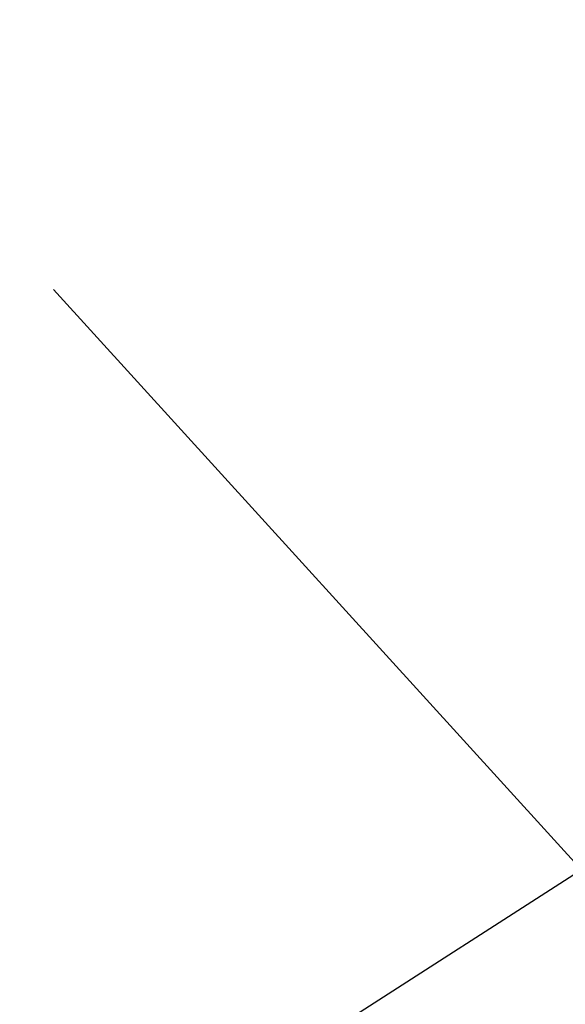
# Model space of a CAD drawing. Extents: x 0 to 363660, y 0 to 4201329.
# Tile 176 of 256: x 360273.307 to 360273.703, y 4200440.187 to 4200440.902. Entities that reach past the tile are written whole.
import ezdxf

# ---------------------------------------------------------------- set-up
doc = ezdxf.new("R2010")
doc.units = 0
doc.header["$LTSCALE"] = 0.5
doc.header["$MEASUREMENT"] = 0
doc.linetypes.add('CONTI', pattern=[0])
doc.linetypes.add('Д_ТРОТ_ТРУБА', pattern=[3, 1.5, -1.5])
doc.layers.add('(025) Дорога', color=7, linetype='Continuous')
doc.layers.add('GORIZDEFAULT', color=32, linetype='CONTI')
doc.layers.add('.', color=7, linetype='Continuous', lineweight=15)

# ---------------------------------------------------------------- blocks, each defined once
blk = doc.blocks.new('gergrgrre')
at = {"layer": '(025) Дорога', "linetype": 'Д_ТРОТ_ТРУБА', "flags": 128}
blk.add_lwpolyline([(360044.19528, 4200796.01167), (360041.81644, 4200791.77254), (360042.35839, 4200788.30414), (360046.08669, 4200780.20998), (360059.01211, 4200755.88694), (360082.2659, 4200713.415), (360119.83746, 4200651.91076), (360154.24777, 4200588.27348), (360168.95162, 4200565.33703), (360182.61782, 4200547.76595), (360213.04347, 4200512.04391), (360268.28294, 4200446.26217), (360308.92647, 4200401.53425), (360387.36857, 4200322.59337), (360428.11626, 4200283.49732), (360457.1161, 4200256.41979), (360464.88566, 4200245.44366), (360476.50719, 4200228.26284), (360489.06021, 4200214.49302), (360499.06487, 4200202.98367)], dxfattribs=at)
at = {"layer": 'GORIZDEFAULT', "color": 32}
blk.add_polyline3d([(360263.94, 4200433.8, 542.5), (360269.07, 4200437.3, 542.5), (360270.28, 4200438.07, 542.5), (360271.68, 4200438.98, 542.5), (360273.21, 4200439.96, 542.5), (360274.78, 4200440.97, 542.5), (360276.3, 4200441.95, 542.5), (360277.71, 4200442.86, 542.5), (360278.91, 4200443.64, 542.5), (360281.88, 4200445.83, 542.5)], dxfattribs=at)

msp = doc.modelspace()

# ---------------------------------------------------------------- hatches: boundary and pattern name
at = {"layer": '.', "ltscale": 0.149071}
h = msp.add_hatch(color=256, dxfattribs=at)
h.dxf.hatch_style = 1
h.set_gradient(color1=(255, 255, 255), tint=1)
h.paths.add_polyline_path([(359890.24077, 4200193.89108), (361190.24077, 4200193.89108), (361190.24077, 4201328.89108), (359890.24077, 4201328.89108)])
h.paths.add_polyline_path([(359905.24077, 4201313.89108), (361175.24077, 4201313.89108), (361175.24077, 4200208.89108), (359905.24077, 4200208.89108)], flags=16)

# ---------------------------------------------------------------- block references
at = {"linetype": 'Continuous'}
msp.add_blockref('gergrgrre', (0, 0), dxfattribs=at)

doc.saveas('drawing.dxf')
